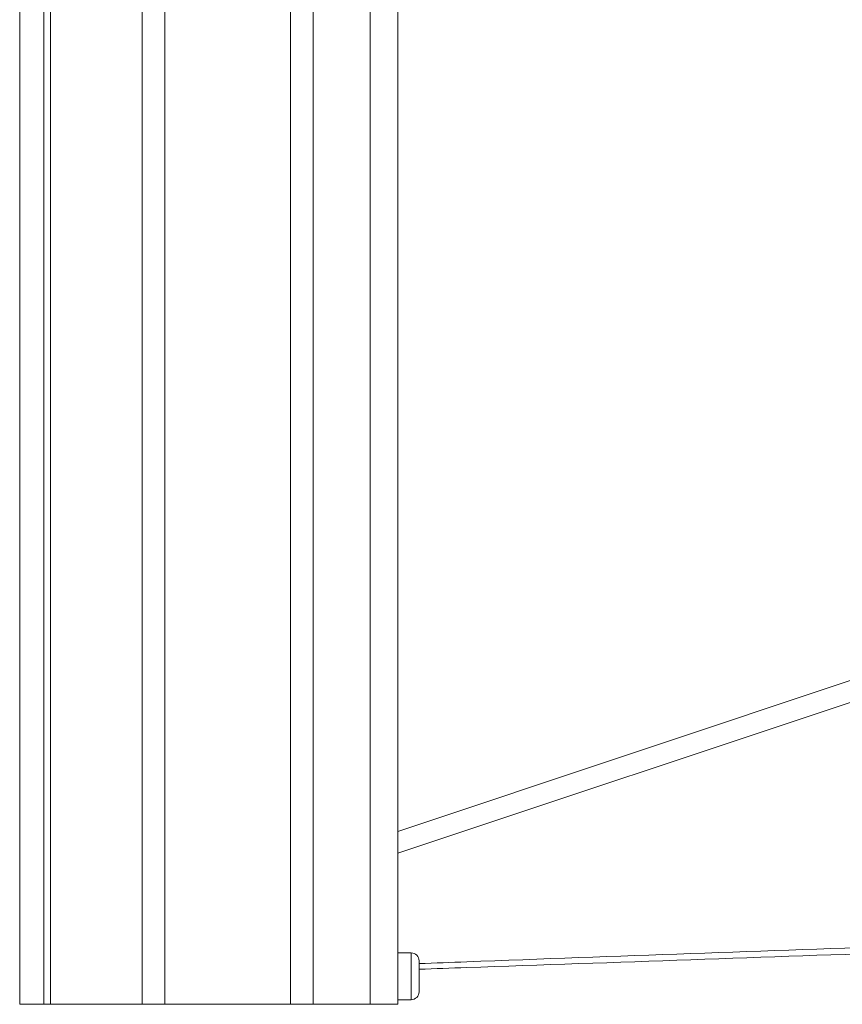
# Model space of a CAD drawing. Header units: millimetres. Extents: x 19 to 723, y 156 to 413.
# Tile 19 of 22: x 483 to 603, y 156 to 300. Entities that reach past the tile are written whole.
import ezdxf

# ---------------------------------------------------------------- set-up
doc = ezdxf.new("R2010")
doc.units = ezdxf.units.MM
doc.header["$LTSCALE"] = 2.5

msp = doc.modelspace()

# ---------------------------------------------------------------- linework, layer by layer
at = {"color": 7, "linetype": 'Continuous', "lineweight": 15}
for p, q in [((483.31, 156.33), (483.31, 413.33)), ((486.81, 156.33), (486.81, 413.33)), ((487.81, 156.33), (487.81, 413.33)), ((501.11, 156.33), (501.11, 413.33)), ((504.41, 156.33), (504.41, 413.33)), ((522.71, 156.33), (522.71, 413.33)), ((526, 156.33), (526, 413.33)), ((534.31, 413.33), (534.31, 156.33)), ((538.31, 413.33), (538.31, 156.33)), ((538.31, 181.49), (656.09, 220.77)), ((658.23, 218.32), (538.31, 178.32)), ((538.31, 178.32), (538.31, 178.32)), ((540.26, 163.8), (538.31, 163.8)), ((541.41, 162.65), (541.41, 158.15)), ((486.81, 156.33), (483.31, 156.33)), ((486.81, 156.33), (487.81, 156.33)), ((501.11, 156.33), (487.81, 156.33)), ((501.11, 156.33), (504.41, 156.33)), ((504.41, 156.33), (522.71, 156.33)), ((526, 156.33), (522.71, 156.33)), ((534.31, 156.33), (526, 156.33)), ((538.31, 156.33), (534.31, 156.33)), ((538.31, 157), (540.26, 157))]:
    msp.add_line(p, q, dxfattribs=at)
at = {"color": 106, "linetype": 'Continuous', "lineweight": 15}
msp.add_line((540.26, 163.8), (540.26, 157), dxfattribs=at)
at = {"color": 7, "linetype": 'Continuous', "lineweight": 15}
for centre, start, end in [((540.26, 162.65), 0, 90), ((540.26, 158.15), 270, 0)]:
    msp.add_arc(centre, 1.15, start, end, dxfattribs=at)
msp.add_open_spline([(538.31, 178.32), (538.31, 178.32), (538.31, 178.32), (538.31, 178.31)], degree=3, dxfattribs=at)
at = {"color": 106, "linetype": 'Continuous', "lineweight": 15}
msp.add_open_spline([(541.41, 162.24), (543.73, 162.33), (556.91, 162.84), (580.96, 163.71), (606.1, 164.61), (620.38, 165.12), (623.79, 165.24)], degree=3, knots=[0, 0, 0, 0, 0.084426, 0.480095, 0.875771, 1, 1, 1, 1], dxfattribs=at)
at = {"color": 7, "linetype": 'Continuous', "lineweight": 15}
msp.add_open_spline([(623.66, 164.31), (620.29, 164.19), (606.06, 163.69), (580.96, 162.81), (556.91, 161.97), (543.73, 161.51), (541.41, 161.43)], degree=3, knots=[0, 0, 0, 0, 0.1228417, 0.519157, 0.9154755, 1, 1, 1, 1], dxfattribs=at)

doc.saveas('drawing.dxf')
